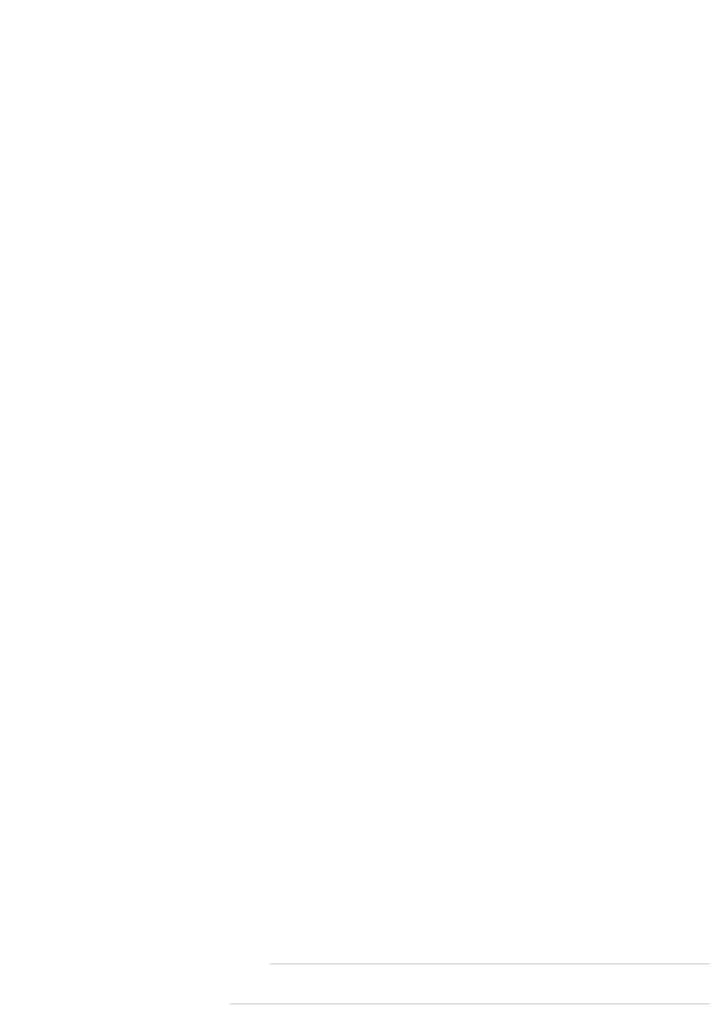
# Model space of a CAD drawing. Header units: millimetres. Extents: x -14651 to 169533, y -50079 to -19374.
# Tile 4 of 12: x 95963 to 103791, y -50079 to -38789. Entities that reach past the tile are written whole.
import ezdxf

# ---------------------------------------------------------------- set-up
doc = ezdxf.new("R2010")
doc.units = ezdxf.units.MM
doc.header["$LTSCALE"] = 10
for name, color, linetype in [('Nowe_A-Wentylacja-Mechaniczna-0-5', 7, 'Continuous'), ('Nowe_A-Ściany-Działowe', 7, 'Continuous'), ('Nowe_A-Ściany-Wewnętrzne', 7, 'Continuous'), ('Nowe_A-Ściany-Zewnętrzne', 7, 'Continuous')]:
    doc.layers.add(name, color=color, linetype=linetype)
pattern_1 = [(0, (-167137.645, 36065.26), (0, 86.60254), [0, -50]), (0, (-167112.645, 36108.56), (0, 86.60254), [0, -50])]
pattern_2 = [(0, (-167137.645, 36065.257), (0, 37.5), [0, -37.5])]

msp = doc.modelspace()

# ---------------------------------------------------------------- hatches: boundary and pattern name
at = {"layer": 'Nowe_A-Wentylacja-Mechaniczna-0-5', "linetype": 'Continuous', "lineweight": 0, "true_color": 0x000000}
h = msp.add_hatch(dxfattribs=at)
h.set_pattern_fill('Gips', color=18, style=0, pattern_type=2)
h.set_pattern_definition(pattern_2)
h.paths.add_polyline_path([(102148.26, -41974.15), (102148.26, -41634.15), (102123.26, -41634.15), (102123.26, -41974.15)])
h = msp.add_hatch(dxfattribs=at)
h.set_pattern_fill('Gips', color=18, style=0, pattern_type=2)
h.set_pattern_definition(pattern_2)
h.paths.add_polyline_path([(102148.26, -41974.15), (102123.26, -41999.15), (102148.26, -41999.15)])
h = msp.add_hatch(dxfattribs=at)
h.set_pattern_fill('Gips', color=18, style=0, pattern_type=2)
h.set_pattern_definition(pattern_2)
h.paths.add_polyline_path([(102123.26, -41974.15), (102123.26, -41999.15), (102148.26, -41974.15)])
h = msp.add_hatch(dxfattribs=at)
h.set_pattern_fill('Gips', color=18, style=0, pattern_type=2)
h.set_pattern_definition(pattern_2)
h.paths.add_polyline_path([(102148.26, -41999.15), (103068.36, -41999.15), (103068.36, -41974.15), (102148.26, -41974.15)])
h = msp.add_hatch(dxfattribs=at)
h.set_pattern_fill('Gips', color=18, style=0, pattern_type=2)
h.set_pattern_definition(pattern_2)
h.paths.add_polyline_path([(101548.11, -45924.2), (101573.11, -45924.2), (101573.11, -45899.2)])
at = {"layer": 'Nowe_A-Ściany-Działowe', "linetype": 'Continuous', "lineweight": 0, "true_color": 0x000000}
h = msp.add_hatch(dxfattribs=at)
h.set_pattern_fill('Tynk', color=18, style=0, pattern_type=2)
h.set_pattern_definition(pattern_1)
h.paths.add_polyline_path([(101298.2, -38889.15), (101308.2, -38889.15), (101298.2, -38879.15)])
h = msp.add_hatch(dxfattribs=at)
h.set_pattern_fill('Tynk', color=18, style=0, pattern_type=2)
h.set_pattern_definition(pattern_1)
h.paths.add_polyline_path([(103063.36, -38879.15), (101298.2, -38879.15), (101308.2, -38889.15), (103063.36, -38889.15)])
h = msp.add_hatch(dxfattribs=at)
h.set_pattern_fill('Tynk', color=18, style=0, pattern_type=2)
h.set_pattern_definition(pattern_1)
h.paths.add_polyline_path([(101298.2, -38889.15), (101298.2, -39732.04), (101308.2, -39732.04), (101308.2, -38889.15)])
h = msp.add_hatch(dxfattribs=at)
h.set_pattern_fill('Tynk', color=18, style=0, pattern_type=2)
h.set_pattern_definition(pattern_1)
h.paths.add_polyline_path([(101433.2, -39004.15), (101423.2, -39004.15), (101433.2, -39014.15)])
h = msp.add_hatch(dxfattribs=at)
h.set_pattern_fill('Tynk', color=18, style=0, pattern_type=2)
h.set_pattern_definition(pattern_1)
h.paths.add_polyline_path([(101423.2, -39732.04), (101433.2, -39732.04), (101433.2, -39014.15), (101423.2, -39004.15)])
h = msp.add_hatch(dxfattribs=at)
h.set_pattern_fill('Tynk', color=18, style=0, pattern_type=2)
h.set_pattern_definition(pattern_1)
h.paths.add_polyline_path([(101433.2, -39014.15), (103063.36, -39014.15), (103063.36, -39004.15), (101433.2, -39004.15)])
h = msp.add_hatch(dxfattribs=at)
h.set_pattern_fill('Tynk', color=18, style=0, pattern_type=2)
h.set_pattern_definition(pattern_1)
h.paths.add_polyline_path([(100128.39, -40669.15), (96433.36, -40669.15), (96433.36, -40679.15), (100128.39, -40679.15)])
h = msp.add_hatch(dxfattribs=at)
h.set_pattern_fill('Tynk', color=18, style=0, pattern_type=2)
h.set_pattern_definition(pattern_1)
h.paths.add_polyline_path([(100128.39, -40679.15), (100138.39, -40679.15), (100128.39, -40669.15)])
h = msp.add_hatch(dxfattribs=at)
h.set_pattern_fill('Tynk', color=18, style=0, pattern_type=2)
h.set_pattern_definition(pattern_1)
h.paths.add_polyline_path([(100128.39, -40669.15), (100138.39, -40679.15), (100138.39, -40669.15)])
h = msp.add_hatch(dxfattribs=at)
h.set_pattern_fill('Tynk', color=18, style=0, pattern_type=2)
h.set_pattern_definition(pattern_1)
h.paths.add_polyline_path([(101298.2, -41624.15), (101308.2, -41624.15), (101308.2, -40732.04), (101298.2, -40732.04)])
h = msp.add_hatch(dxfattribs=at)
h.set_pattern_fill('Tynk', color=18, style=0, pattern_type=2)
h.set_pattern_definition(pattern_1)
h.paths.add_polyline_path([(101423.2, -40732.04), (101423.2, -41499.15), (101433.2, -41499.15), (101433.2, -40732.04)])
h = msp.add_hatch(dxfattribs=at)
h.set_pattern_fill('Tynk', color=18, style=0, pattern_type=2)
h.set_pattern_definition(pattern_1)
h.paths.add_polyline_path([(96433.36, -40804.15), (96433.36, -40794.15), (96423.36, -40794.15), (96423.36, -40804.15)])
h = msp.add_hatch(dxfattribs=at)
h.set_pattern_fill('Tynk', color=18, style=0, pattern_type=2)
h.set_pattern_definition(pattern_1)
h.paths.add_polyline_path([(100253.39, -40794.15), (100253.39, -40804.15), (100263.39, -40804.15)])
h = msp.add_hatch(dxfattribs=at)
h.set_pattern_fill('Tynk', color=18, style=0, pattern_type=2)
h.set_pattern_definition(pattern_1)
h.paths.add_polyline_path([(100253.39, -40794.15), (100263.39, -40804.15), (100263.39, -40794.15)])
h = msp.add_hatch(dxfattribs=at)
h.set_pattern_fill('Tynk', color=18, style=0, pattern_type=2)
h.set_pattern_definition(pattern_1)
h.paths.add_polyline_path([(101433.2, -41499.15), (101423.2, -41499.15), (101423.2, -41509.15)])
h = msp.add_hatch(dxfattribs=at)
h.set_pattern_fill('Tynk', color=18, style=0, pattern_type=2)
h.set_pattern_definition(pattern_1)
h.paths.add_polyline_path([(101433.2, -41499.15), (101423.2, -41509.15), (101433.2, -41509.15)])
h = msp.add_hatch(dxfattribs=at)
h.set_pattern_fill('Tynk', color=18, style=0, pattern_type=2)
h.set_pattern_definition(pattern_1)
h.paths.add_polyline_path([(101433.2, -41509.15), (102123.26, -41509.15), (102123.26, -41499.15), (101433.2, -41499.15)])
h = msp.add_hatch(dxfattribs=at)
h.set_pattern_fill('Tynk', color=18, style=0, pattern_type=2)
h.set_pattern_definition(pattern_1)
h.paths.add_polyline_path([(102148.26, -41509.15), (102148.26, -41499.15), (102123.26, -41499.15), (102123.26, -41509.15)])
h = msp.add_hatch(dxfattribs=at)
h.set_pattern_fill('Tynk', color=18, style=0, pattern_type=2)
h.set_pattern_definition(pattern_1)
h.paths.add_polyline_path([(102198.26, -41509.15), (102198.26, -41499.15), (102148.26, -41499.15), (102148.26, -41509.15)])
h = msp.add_hatch(dxfattribs=at)
h.set_pattern_fill('Tynk', color=18, style=0, pattern_type=2)
h.set_pattern_definition(pattern_1)
h.paths.add_polyline_path([(103063.36, -41499.15), (102198.26, -41499.15), (102198.26, -41509.15), (103063.36, -41509.15)])
h = msp.add_hatch(dxfattribs=at)
h.set_pattern_fill('Tynk', color=18, style=0, pattern_type=2)
h.set_pattern_definition(pattern_1)
h.paths.add_polyline_path([(101308.2, -41624.15), (101298.2, -41624.15), (101298.2, -41634.15)])
h = msp.add_hatch(dxfattribs=at)
h.set_pattern_fill('Tynk', color=18, style=0, pattern_type=2)
h.set_pattern_definition(pattern_1)
h.paths.add_polyline_path([(101308.2, -41624.15), (101298.2, -41634.15), (101308.2, -41634.15)])
h = msp.add_hatch(dxfattribs=at)
h.set_pattern_fill('Tynk', color=18, style=0, pattern_type=2)
h.set_pattern_definition(pattern_1)
h.paths.add_polyline_path([(101308.2, -41634.15), (102123.26, -41634.15), (102123.26, -41624.15), (101308.2, -41624.15)])
h = msp.add_hatch(dxfattribs=at)
h.set_pattern_fill('Tynk', color=18, style=0, pattern_type=2)
h.set_pattern_definition(pattern_1)
h.paths.add_polyline_path([(102148.26, -41634.15), (102148.26, -41624.15), (102123.26, -41624.15), (102123.26, -41634.15)])
h = msp.add_hatch(dxfattribs=at)
h.set_pattern_fill('Tynk', color=18, style=0, pattern_type=2)
h.set_pattern_definition(pattern_1)
h.paths.add_polyline_path([(102198.26, -41634.15), (102198.26, -41624.15), (102148.26, -41624.15), (102148.26, -41634.15)])
h = msp.add_hatch(dxfattribs=at)
h.set_pattern_fill('Tynk', color=18, style=0, pattern_type=2)
h.set_pattern_definition(pattern_1)
h.paths.add_polyline_path([(102198.26, -41634.15), (103063.36, -41634.15), (103063.36, -41624.15), (102198.26, -41624.15)])
h = msp.add_hatch(dxfattribs=at)
h.set_pattern_fill('Tynk', color=18, style=0, pattern_type=2)
h.set_pattern_definition(pattern_1)
h.paths.add_polyline_path([(101073.11, -44579.15), (101073.11, -46989.04), (101083.11, -46979.04), (101083.11, -44579.15)])
h = msp.add_hatch(dxfattribs=at)
h.set_pattern_fill('Tynk', color=18, style=0, pattern_type=2)
h.set_pattern_definition(pattern_1)
h.paths.add_polyline_path([(101208.11, -46854.04), (101208.11, -44579.15), (101198.11, -44579.15), (101198.11, -46854.04)])
h = msp.add_hatch(dxfattribs=at)
h.set_pattern_fill('Tynk', color=18, style=0, pattern_type=2)
h.set_pattern_definition(pattern_1)
h.paths.add_polyline_path([(103208.36, -44579.15), (103198.36, -44579.15), (103198.36, -45347.03), (103208.36, -45347.03)])
h = msp.add_hatch(dxfattribs=at)
h.set_pattern_fill('Tynk', color=18, style=0, pattern_type=2)
h.set_pattern_definition(pattern_1)
h.paths.add_polyline_path([(103323.36, -44579.15), (103323.36, -45347.03), (103333.36, -45347.03), (103333.36, -44579.15)])
h = msp.add_hatch(dxfattribs=at)
h.set_pattern_fill('Tynk', color=18, style=0, pattern_type=2)
h.set_pattern_definition(pattern_1)
h.paths.add_polyline_path([(103208.36, -46347.03), (103198.36, -46347.03), (103198.36, -46854.04), (103208.36, -46854.04)])
h = msp.add_hatch(dxfattribs=at)
h.set_pattern_fill('Tynk', color=18, style=0, pattern_type=2)
h.set_pattern_definition(pattern_1)
h.paths.add_polyline_path([(103323.36, -46347.03), (103323.36, -46979.04), (103333.36, -46979.04), (103333.36, -46347.03)])
h = msp.add_hatch(dxfattribs=at)
h.set_pattern_fill('Tynk', color=18, style=0, pattern_type=2)
h.set_pattern_definition(pattern_1)
h.paths.add_polyline_path([(101198.11, -46854.04), (101198.11, -46864.04), (101208.11, -46854.04)])
h = msp.add_hatch(dxfattribs=at)
h.set_pattern_fill('Tynk', color=18, style=0, pattern_type=2)
h.set_pattern_definition(pattern_1)
h.paths.add_polyline_path([(103198.36, -46854.04), (103198.36, -46864.04), (103208.36, -46864.04)])
h = msp.add_hatch(dxfattribs=at)
h.set_pattern_fill('Tynk', color=18, style=0, pattern_type=2)
h.set_pattern_definition(pattern_1)
h.paths.add_polyline_path([(103208.36, -46854.04), (103198.36, -46854.04), (103208.36, -46864.04)])
h = msp.add_hatch(dxfattribs=at)
h.set_pattern_fill('Tynk', color=18, style=0, pattern_type=2)
h.set_pattern_definition(pattern_1)
h.paths.add_polyline_path([(101083.11, -46979.04), (101073.11, -46989.04), (101083.11, -46989.04)])
h = msp.add_hatch(dxfattribs=at)
h.set_pattern_fill('Tynk', color=18, style=0, pattern_type=2)
h.set_pattern_definition(pattern_1)
h.paths.add_polyline_path([(103323.36, -46979.04), (103323.36, -46989.04), (103333.36, -46989.04)])
h = msp.add_hatch(dxfattribs=at)
h.set_pattern_fill('Tynk', color=18, style=0, pattern_type=2)
h.set_pattern_definition(pattern_1)
h.paths.add_polyline_path([(103333.36, -46979.04), (103323.36, -46979.04), (103333.36, -46989.04)])
at = {"layer": 'Nowe_A-Ściany-Wewnętrzne', "linetype": 'Continuous', "lineweight": 0, "true_color": 0x000000}
h = msp.add_hatch(dxfattribs=at)
h.set_pattern_fill('Tynk', color=18, style=0, pattern_type=2)
h.set_pattern_definition(pattern_1)
h.paths.add_polyline_path([(103063.36, -38879.15), (103073.36, -38879.15), (103073.36, -38789.15), (103063.36, -38789.15)])
h = msp.add_hatch(dxfattribs=at)
h.set_pattern_fill('Tynk', color=18, style=0, pattern_type=2)
h.set_pattern_definition(pattern_1)
h.paths.add_polyline_path([(103333.36, -38789.15), (103323.36, -38789.15), (103323.36, -41534.15), (103333.36, -41534.15)])
h = msp.add_hatch(dxfattribs=at)
h.set_pattern_fill('Tynk', color=18, style=0, pattern_type=2)
h.set_pattern_definition(pattern_1)
h.paths.add_polyline_path([(103073.36, -38889.15), (103073.36, -38879.15), (103063.36, -38879.15), (103063.36, -38889.15)])
h = msp.add_hatch(dxfattribs=at)
h.set_pattern_fill('Tynk', color=18, style=0, pattern_type=2)
h.set_pattern_definition(pattern_1)
h.paths.add_polyline_path([(103073.36, -41499.15), (103073.36, -39004.15), (103063.36, -39004.15), (103063.36, -41499.15)])
h = msp.add_hatch(dxfattribs=at)
h.set_pattern_fill('Tynk', color=18, style=0, pattern_type=2)
h.set_pattern_definition(pattern_1)
h.paths.add_polyline_path([(103073.36, -41509.15), (103073.36, -41499.15), (103063.36, -41499.15), (103063.36, -41509.15)])
h = msp.add_hatch(dxfattribs=at)
h.set_pattern_fill('Tynk', color=18, style=0, pattern_type=2)
h.set_pattern_definition(pattern_1)
h.paths.add_polyline_path([(103333.36, -41544.15), (103333.36, -41534.15), (103323.36, -41534.15), (103323.36, -41544.15)])
h = msp.add_hatch(dxfattribs=at)
h.set_pattern_fill('Tynk', color=18, style=0, pattern_type=2)
h.set_pattern_definition(pattern_1)
h.paths.add_polyline_path([(103333.36, -41534.15), (103333.36, -41544.15), (103643.8, -41544.15), (103643.8, -41534.15)])
h = msp.add_hatch(dxfattribs=at)
h.set_pattern_fill('Tynk', color=18, style=0, pattern_type=2)
h.set_pattern_definition(pattern_1)
h.paths.add_polyline_path([(103073.36, -44309.15), (103073.36, -41624.15), (103063.36, -41624.15), (103063.36, -44309.15)])
h = msp.add_hatch(dxfattribs=at)
h.set_pattern_fill('Tynk', color=18, style=0, pattern_type=2)
h.set_pattern_definition(pattern_1)
h.paths.add_polyline_path([(103333.36, -41804.15), (103333.36, -41794.15), (103323.36, -41794.15), (103323.36, -41804.15)])
h = msp.add_hatch(dxfattribs=at)
h.set_pattern_fill('Tynk', color=18, style=0, pattern_type=2)
h.set_pattern_definition(pattern_1)
h.paths.add_polyline_path([(103333.36, -44569.15), (103333.36, -41804.15), (103323.36, -41804.15), (103323.36, -44569.15)])
h = msp.add_hatch(dxfattribs=at)
h.set_pattern_fill('Tynk', color=18, style=0, pattern_type=2)
h.set_pattern_definition(pattern_1)
h.paths.add_polyline_path([(103333.36, -41794.15), (103333.36, -41804.15), (103643.8, -41804.15), (103643.8, -41794.15)])
h = msp.add_hatch(dxfattribs=at)
h.set_pattern_fill('Tynk', color=18, style=0, pattern_type=2)
h.set_pattern_definition(pattern_1)
h.paths.add_polyline_path([(98823.36, -44319.15), (98833.36, -44319.15), (98833.36, -44309.15)])
h = msp.add_hatch(dxfattribs=at)
h.set_pattern_fill('Tynk', color=18, style=0, pattern_type=2)
h.set_pattern_definition(pattern_1)
h.paths.add_polyline_path([(103063.36, -44309.15), (98833.36, -44309.15), (98833.36, -44319.15), (103063.36, -44319.15)])
h = msp.add_hatch(dxfattribs=at)
h.set_pattern_fill('Tynk', color=18, style=0, pattern_type=2)
h.set_pattern_definition(pattern_1)
h.paths.add_polyline_path([(103063.36, -44309.15), (103063.36, -44319.15), (103073.36, -44319.15)])
h = msp.add_hatch(dxfattribs=at)
h.set_pattern_fill('Tynk', color=18, style=0, pattern_type=2)
h.set_pattern_definition(pattern_1)
h.paths.add_polyline_path([(103073.36, -44309.15), (103063.36, -44309.15), (103073.36, -44319.15)])
h = msp.add_hatch(dxfattribs=at)
h.set_pattern_fill('Tynk', color=18, style=0, pattern_type=2)
h.set_pattern_definition(pattern_1)
h.paths.add_polyline_path([(98833.36, -44579.15), (98833.36, -44569.15), (98823.36, -44569.15), (98823.36, -44579.15)])
h = msp.add_hatch(dxfattribs=at)
h.set_pattern_fill('Tynk', color=18, style=0, pattern_type=2)
h.set_pattern_definition(pattern_1)
h.paths.add_polyline_path([(98823.36, -44579.15), (98823.36, -46579.15), (98833.36, -46579.15), (98833.36, -44579.15)])
h = msp.add_hatch(dxfattribs=at)
h.set_pattern_fill('Tynk', color=18, style=0, pattern_type=2)
h.set_pattern_definition(pattern_1)
h.paths.add_polyline_path([(101073.11, -44569.15), (98833.36, -44569.15), (98833.36, -44579.15), (101073.11, -44579.15)])
h = msp.add_hatch(dxfattribs=at)
h.set_pattern_fill('Tynk', color=18, style=0, pattern_type=2)
h.set_pattern_definition(pattern_1)
h.paths.add_polyline_path([(101073.11, -44579.15), (101083.11, -44579.15), (101083.11, -44569.15), (101073.11, -44569.15)])
h = msp.add_hatch(dxfattribs=at)
h.set_pattern_fill('Tynk', color=18, style=0, pattern_type=2)
h.set_pattern_definition(pattern_1)
h.paths.add_polyline_path([(101198.11, -44579.15), (103323.36, -44579.15), (103323.36, -44569.15), (101198.11, -44569.15)])
h = msp.add_hatch(dxfattribs=at)
h.set_pattern_fill('Tynk', color=18, style=0, pattern_type=2)
h.set_pattern_definition(pattern_1)
h.paths.add_polyline_path([(103323.36, -44569.15), (103323.36, -44579.15), (103333.36, -44579.15)])
h = msp.add_hatch(dxfattribs=at)
h.set_pattern_fill('Tynk', color=18, style=0, pattern_type=2)
h.set_pattern_definition(pattern_1)
h.paths.add_polyline_path([(103333.36, -44569.15), (103323.36, -44569.15), (103333.36, -44579.15)])
h = msp.add_hatch(dxfattribs=at)
h.set_pattern_fill('Tynk', color=18, style=0, pattern_type=2)
h.set_pattern_definition(pattern_1)
h.paths.add_polyline_path([(98373.36, -44779.15), (98363.36, -44779.15), (98363.36, -46579.15), (98373.36, -46579.15)])
h = msp.add_hatch(dxfattribs=at)
h.set_pattern_fill('Tynk', color=18, style=0, pattern_type=2)
h.set_pattern_definition(pattern_1)
h.paths.add_polyline_path([(98363.36, -46579.15), (98363.36, -46589.15), (98573.36, -46589.15), (98573.36, -46579.15), (98373.36, -46579.15)])
h = msp.add_hatch(dxfattribs=at)
h.set_pattern_fill('Tynk', color=18, style=0, pattern_type=2)
h.set_pattern_definition(pattern_1)
h.paths.add_polyline_path([(98833.36, -46589.15), (98833.36, -46579.15), (98823.36, -46579.15), (98648.36, -46579.15), (98648.36, -46589.15)])
h = msp.add_hatch(dxfattribs=at)
h.set_pattern_fill('Tynk', color=18, style=0, pattern_type=2)
h.set_pattern_definition(pattern_1)
h.paths.add_polyline_path([(98363.36, -50069.15), (98373.36, -50069.15), (98373.36, -48379.15), (98363.36, -48379.15)])
h = msp.add_hatch(dxfattribs=at)
h.set_pattern_fill('Tynk', color=18, style=0, pattern_type=2)
h.set_pattern_definition(pattern_1)
h.paths.add_polyline_path([(98823.36, -49609.15), (98833.36, -49609.15), (98833.36, -48379.15), (98823.36, -48379.15)])
h = msp.add_hatch(dxfattribs=at)
h.set_pattern_fill('Tynk', color=18, style=0, pattern_type=2)
h.set_pattern_definition(pattern_1)
h.paths.add_polyline_path([(98833.36, -49609.15), (98823.36, -49619.15), (98833.36, -49619.15)])
h = msp.add_hatch(dxfattribs=at)
h.set_pattern_fill('Tynk', color=18, style=0, pattern_type=2)
h.set_pattern_definition(pattern_1)
h.paths.add_polyline_path([(98823.36, -49609.15), (98823.36, -49619.15), (98833.36, -49609.15)])
h = msp.add_hatch(dxfattribs=at)
h.set_pattern_fill('Tynk', color=18, style=0, pattern_type=2)
h.set_pattern_definition(pattern_1)
h.paths.add_polyline_path([(98373.36, -50069.15), (98363.36, -50079.15), (98373.36, -50079.15)])
h = msp.add_hatch(dxfattribs=at)
h.set_pattern_fill('Tynk', color=18, style=0, pattern_type=2)
h.set_pattern_definition(pattern_1)
h.paths.add_polyline_path([(98363.36, -50069.15), (98363.36, -50079.15), (98373.36, -50069.15)])
at = {"layer": 'Nowe_A-Ściany-Zewnętrzne', "linetype": 'Continuous', "lineweight": 0, "true_color": 0x000000}
h = msp.add_hatch(dxfattribs=at)
h.set_pattern_fill('Tynk', color=18, style=0, pattern_type=2)
h.set_pattern_definition(pattern_1)
h.paths.add_polyline_path([(95973.36, -40239.15), (95963.36, -40239.15), (95963.36, -41889.15), (95973.36, -41889.15)])
h = msp.add_hatch(dxfattribs=at)
h.set_pattern_fill('Tynk', color=18, style=0, pattern_type=2)
h.set_pattern_definition(pattern_1)
h.paths.add_polyline_path([(96433.36, -40239.15), (96423.36, -40239.15), (96423.36, -40669.15), (96433.36, -40669.15)])
h = msp.add_hatch(dxfattribs=at)
h.set_pattern_fill('Tynk', color=18, style=0, pattern_type=2)
h.set_pattern_definition(pattern_1)
h.paths.add_polyline_path([(96433.36, -40679.15), (96433.36, -40669.15), (96423.36, -40669.15), (96423.36, -40679.15)])
h = msp.add_hatch(dxfattribs=at)
h.set_pattern_fill('Tynk', color=18, style=0, pattern_type=2)
h.set_pattern_definition(pattern_1)
h.paths.add_polyline_path([(96423.36, -41889.15), (96433.36, -41889.15), (96433.36, -40804.15), (96423.36, -40804.15)])
h = msp.add_hatch(dxfattribs=at)
h.set_pattern_fill('Tynk', color=18, style=0, pattern_type=2)
h.set_pattern_definition(pattern_1)
h.paths.add_polyline_path([(95963.36, -41899.15), (96173.36, -41899.15), (96173.36, -41889.15), (95973.36, -41889.15), (95963.36, -41889.15)])
h = msp.add_hatch(dxfattribs=at)
h.set_pattern_fill('Tynk', color=18, style=0, pattern_type=2)
h.set_pattern_definition(pattern_1)
h.paths.add_polyline_path([(96433.36, -41889.15), (96423.36, -41889.15), (96288.36, -41889.15), (96288.36, -41899.15), (96433.36, -41899.15)])
h = msp.add_hatch(dxfattribs=at)
h.set_pattern_fill('Tynk', color=18, style=0, pattern_type=2)
h.set_pattern_definition(pattern_1)
h.paths.add_polyline_path([(95963.36, -43689.15), (95973.36, -43689.15), (96173.36, -43689.15), (96173.36, -43679.15), (95963.36, -43679.15)])
h = msp.add_hatch(dxfattribs=at)
h.set_pattern_fill('Tynk', color=18, style=0, pattern_type=2)
h.set_pattern_definition(pattern_1)
h.paths.add_polyline_path([(95963.36, -44769.15), (95973.36, -44769.15), (95973.36, -43689.15), (95963.36, -43689.15)])
h = msp.add_hatch(dxfattribs=at)
h.set_pattern_fill('Tynk', color=18, style=0, pattern_type=2)
h.set_pattern_definition(pattern_1)
h.paths.add_polyline_path([(96433.36, -43679.15), (96288.36, -43679.15), (96288.36, -43689.15), (96423.36, -43689.15), (96433.36, -43689.15)])
h = msp.add_hatch(dxfattribs=at)
h.set_pattern_fill('Tynk', color=18, style=0, pattern_type=2)
h.set_pattern_definition(pattern_1)
h.paths.add_polyline_path([(96433.36, -43689.15), (96423.36, -43689.15), (96423.36, -44309.15), (96433.36, -44309.15)])
h = msp.add_hatch(dxfattribs=at)
h.set_pattern_fill('Tynk', color=18, style=0, pattern_type=2)
h.set_pattern_definition(pattern_1)
h.paths.add_polyline_path([(96433.36, -44309.15), (96423.36, -44319.15), (96433.36, -44319.15)])
h = msp.add_hatch(dxfattribs=at)
h.set_pattern_fill('Tynk', color=18, style=0, pattern_type=2)
h.set_pattern_definition(pattern_1)
h.paths.add_polyline_path([(96423.36, -44309.15), (96423.36, -44319.15), (96433.36, -44309.15)])
h = msp.add_hatch(dxfattribs=at)
h.set_pattern_fill('Tynk', color=18, style=0, pattern_type=2)
h.set_pattern_definition(pattern_1)
h.paths.add_polyline_path([(96433.36, -44309.15), (96433.36, -44319.15), (98823.36, -44319.15), (98823.36, -44309.15)])
h = msp.add_hatch(dxfattribs=at)
h.set_pattern_fill('Tynk', color=18, style=0, pattern_type=2)
h.set_pattern_definition(pattern_1)
h.paths.add_polyline_path([(98823.36, -44309.15), (98823.36, -44319.15), (98833.36, -44309.15)])
h = msp.add_hatch(dxfattribs=at)
h.set_pattern_fill('Tynk', color=18, style=0, pattern_type=2)
h.set_pattern_definition(pattern_1)
h.paths.add_polyline_path([(95973.36, -44769.15), (95963.36, -44779.15), (95973.36, -44779.15)])
h = msp.add_hatch(dxfattribs=at)
h.set_pattern_fill('Tynk', color=18, style=0, pattern_type=2)
h.set_pattern_definition(pattern_1)
h.paths.add_polyline_path([(95963.36, -44769.15), (95963.36, -44779.15), (95973.36, -44769.15)])
h = msp.add_hatch(dxfattribs=at)
h.set_pattern_fill('Tynk', color=18, style=0, pattern_type=2)
h.set_pattern_definition(pattern_1)
h.paths.add_polyline_path([(98363.36, -44779.15), (98373.36, -44779.15), (98373.36, -44769.15)])
h = msp.add_hatch(dxfattribs=at)
h.set_pattern_fill('Tynk', color=18, style=0, pattern_type=2)
h.set_pattern_definition(pattern_1)
h.paths.add_polyline_path([(98363.36, -44769.15), (98363.36, -44779.15), (98373.36, -44769.15)])
h = msp.add_hatch(dxfattribs=at)
h.set_pattern_fill('Tynk', color=18, style=0, pattern_type=2)
h.set_pattern_definition(pattern_1)
h.paths.add_polyline_path([(104733.8, -49609.15), (98833.36, -49609.15), (98833.36, -49619.15), (104733.8, -49619.15)])
h = msp.add_hatch(dxfattribs=at)
h.set_pattern_fill('Tynk', color=18, style=0, pattern_type=2)
h.set_pattern_definition(pattern_1)
h.paths.add_polyline_path([(108623.36, -50069.15), (98373.36, -50069.15), (98373.36, -50079.15), (108623.36, -50079.15)])

doc.saveas('drawing.dxf')
